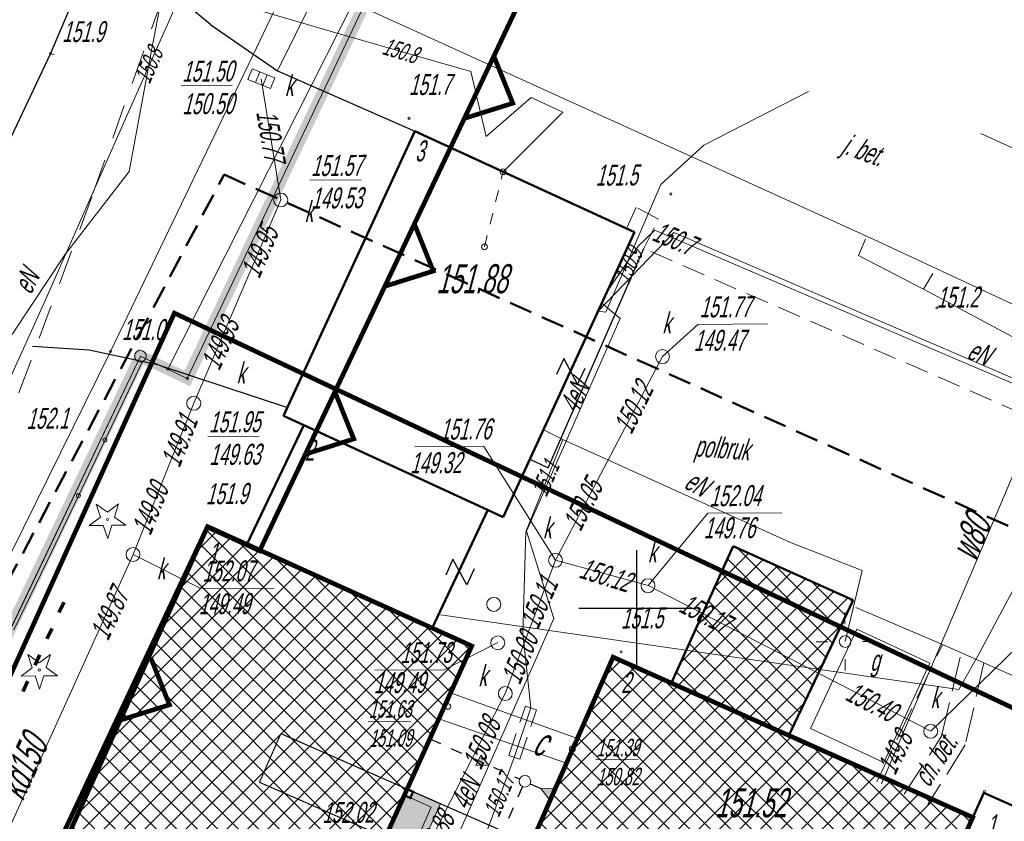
# Model space of a CAD drawing. Header units: metres. Extents: x 7519119 to 7519315, y 5970991 to 5971152.
# Tile 5 of 8: x 7519173 to 7519216, y 5971091 to 5971125. Entities that reach past the tile are written whole.
import ezdxf
from ezdxf.enums import TextEntityAlignment as Align

# ---------------------------------------------------------------- set-up
doc = ezdxf.new("R2010")
doc.units = ezdxf.units.M
doc.header["$MEASUREMENT"] = 0
for name, pattern in [('1', [0]), ('1_EGBU_A', [0]), ('2', [1.5, 1, -0.5]), ('3', [1, 0.5, -0.5]), ('4', [2.5, 1.5, -1]), ('BGT', [0]), ('DUL', [1, 0.5, -0.5]), ('KOC', [2, 1.5, -0.5]), ('KOU', [1.5, 1, -0.5]), ('UBE', [1.5, 1, -0.5])]:
    doc.linetypes.add(name, pattern=pattern)
doc.layers.get('0').update_dxf_attribs({"color": 250, "linetype": 'CONTINUOUS', "lineweight": 100})
for name, color, linetype, lineweight in [('A-granica działki', 1, 'CONTINUOUS', 0), ('A_BUDYNEK', 7, 'CONTINUOUS', 0), ('A_KRAWEZNIK', 9, 'CONTINUOUS', 0), ('A_OPIS', 130, 'CONTINUOUS', 0), ('Dzialki', 51, '1', 18), ('EBPPP_T_0', 255, 'CONTINUOUS', 25), ('EBUOA_T_7', 30, 'CONTINUOUS', 0), ('EBUPP_L_4', 30, '1', 18), ('EBUTN_T_1', 1, 'CONTINUOUS', 0), ('EDTTS_T_0', 7, 'CONTINUOUS', 25), ('EDZPD_L_0', 230, '1', 18), ('EGBB_L_0', 34, '1_EGBU_A', 50), ('EGBB_L_1', 255, '1_EGBU_A', 50), ('ESPPP_L_4', 7, '3', 35), ('K-kanalizacja sanitarna', 42, 'CONTINUOUS', 50), ('LINIOWE_L_0', 7, '2', 50), ('Punkty', 1, 'CONTINUOUS', 18), ('SDROK_T_0', 255, 'CONTINUOUS', 18), ('SDROK_T_1', 255, 'CONTINUOUS', 18), ('SDRPK_L_0', 7, '1', 25), ('SDRPK_L_1', 255, '4', 18), ('SDRPK_L_2', 255, '4', 18), ('SDRPK_L_3', 7, '1', 25), ('SIATKA_L_0', 7, '1', 25), ('SZOPO_L_0', 255, 'BGT', 25), ('SZZPZ_T_0', 3, 'CONTINUOUS', 18), ('UCCOA_T_0', 6, 'CONTINUOUS', 18), ('UCCOO_T_0', 6, 'CONTINUOUS', 25), ('UCCPA_T_1', 214, 'CONTINUOUS', 18), ('UCCPOR_L_1', 6, '1', 18), ('UEEOC_T_1', 1, 'CONTINUOUS', 18), ('UEEOC_T_9', 1, 'CONTINUOUS', 18), ('UEEOCA_T_5', 135, 'CONTINUOUS', 18), ('UEEOO_T_5', 5, 'CONTINUOUS', 25), ('UEEOO_T_9', 1, 'CONTINUOUS', 25), ('UEEOOA_T_5', 1, 'CONTINUOUS', 25), ('UEEPAA_T_5', 135, 'CONTINUOUS', 18), ('UEEPAG_T_1', 1, 'CONTINUOUS', 18), ('UEEPAG_T_2', 1, 'CONTINUOUS', 18), ('UEEPAG_T_5', 7, 'CONTINUOUS', 18), ('UEEPBA_L_5', 135, '3', 18), ('UEEPOA_L_5', 1, '1', 18), ('UEEPOG_L_2', 1, '3', 18), ('UEEPON_L_4', 5, '1', 18), ('UEEPON_L_9', 1, '1', 18), ('UEEPOS_L_1', 1, '1', 18), ('UKKOA_T_0', 15, 'CONTINUOUS', 18), ('UKKOC_T_0', 15, 'CONTINUOUS', 18), ('UKKOO_T_0', 15, 'CONTINUOUS', 25), ('UKKPA_T_1', 15, 'CONTINUOUS', 18), ('UKKPA_T_5', 15, 'CONTINUOUS', 18), ('UKKPOD_L_1', 15, '1', 18), ('UTTPO_L_0', 30, '1', 18), ('UWWOC_T_0', 5, 'CONTINUOUS', 18), ('UWWOO_T_0', 5, 'CONTINUOUS', 25), ('UWWPO_L_1', 5, '1', 18), ('UXXPB_L_0', 3, '1', 18), ('WUKOS_T_1', 25, 'CONTINUOUS', 18), ('WWROH_T_4', 25, 'CONTINUOUS', 18)]:
    doc.layers.add(name, color=color, linetype=linetype, lineweight=lineweight)
doc.layers.add('A_KRESKOWANIE', color=7, linetype='CONTINUOUS', lineweight=0, true_color=0xffffff)
doc.styles.get("Standard").update_dxf_attribs({"font": 'ARIALN.TTF', "width": 0.75})
pattern_1 = [(45, (0, 0), (-0.44194173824, 0.44194173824), []), (135, (0, 0), (-0.44194173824, -0.44194173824), [])]

# ---------------------------------------------------------------- blocks, each defined once
blk = doc.blocks.new('GRO')
at = {"linetype": 'Continuous'}
blk.add_circle((0, 0), 0.045, dxfattribs=at)
blk = doc.blocks.new('GRT')
at = {"linetype": 'Continuous'}
blk.add_circle((0, 0), 0.25, dxfattribs=at)
blk = doc.blocks.new('PRH')
at = {"linetype": 'Continuous'}
for p, q in [((-0.375, 0.5), (0.375, 0.5)), ((0.375, 0.5), (-0.375, -0.5)), ((-0.375, -0.5), (0.375, -0.5))]:
    blk.add_line(p, q, dxfattribs=at)
blk = doc.blocks.new('DIG')
at = {"linetype": 'Continuous'}
for p, q in [((-0.3012, 0.09375), (-0.4937, 0.6621)), ((-0.4937, 0.6621), (-0.0039, 0.31545)), ((-0.0039, 0.31545), (0.4771, 0.67415)), ((0.4771, 0.67415), (0.2988, 0.1012)), ((-0.78225, -0.26495), (-0.3012, 0.09375)), ((0.2988, 0.1012), (0.7886, -0.24545)), ((-0.18225, -0.2575), (-0.78225, -0.26495)), ((0.01025, -0.82585), (-0.18225, -0.2575)), ((0.1886, -0.2529), (0.01025, -0.82585)), ((0.7886, -0.24545), (0.1886, -0.2529))]:
    blk.add_line(p, q, dxfattribs=at)
blk.add_circle((0, 0), 0.045, dxfattribs=at)
blk = doc.blocks.new('WSP')
at = {"linetype": 'Continuous'}
blk.add_circle((0, 0), 0.045, dxfattribs=at)
blk = doc.blocks.new('ARM')
at = {"linetype": 'Continuous'}
blk.add_circle((0, 0), 0.125, dxfattribs=at)
blk = doc.blocks.new('LAT')
at = {"linetype": 'Continuous'}
for p, q in [((0, 0.75), (0, 1.25)), ((-1.25, 0), (-0.75, 0)), ((0.75, 0), (1.25, 0)), ((0, -0.75), (0, -1.25))]:
    blk.add_line(p, q, dxfattribs=at)
blk = doc.blocks.new('SLU')
at = {"linetype": 'Continuous'}
blk.add_circle((0, 0), 0.25, dxfattribs=at)
blk = doc.blocks.new('WLZ')
at = {"linetype": 'Continuous'}
blk.add_circle((0, 0), 0.3, dxfattribs=at)
blk = doc.blocks.new('KRA')
at = {"linetype": 'Continuous'}
for p, q in [((-0.525, -0.25), (-0.525, 0.25)), ((-0.525, 0.25), (0.525, 0.25)), ((-0.175, -0.25), (-0.175, 0.25)), ((0.175, -0.25), (0.175, 0.25)), ((0.525, 0.25), (0.525, -0.25)), ((0.525, -0.25), (-0.525, -0.25))]:
    blk.add_line(p, q, dxfattribs=at)
blk = doc.blocks.new('MAPA_ZWIK')
at = {"layer": 'Dzialki'}
for p, q in [((-6.473, 50.913), (-22.343, 19.553)), ((-21.503, 19.153), (-6.473, 50.913)), ((-46.153, -27.327), (-23.523, 20.113)), ((-23.523, 20.113), (-22.343, 19.553)), ((-22.343, 19.553), (-21.503, 19.153))]:
    blk.add_line(p, q, dxfattribs=at)
at = {"layer": 'EBUPP_L_4', "linetype": '1'}
for p, q in [((5.337, 4.073), (7.327, 8.353)), ((7.327, 8.353), (10.477, 6.893)), ((10.477, 6.893), (8.497, 2.613)), ((8.497, 2.613), (5.337, 4.073))]:
    blk.add_line(p, q, dxfattribs=at)
at = {"layer": 'EDZPD_L_0', "linetype": '1'}
for p, q in [((-22.343, 19.553), (-6.473, 50.913)), ((-21.503, 19.153), (-6.473, 50.913)), ((-23.523, 20.113), (-46.153, -27.327)), ((-23.523, 20.113), (-22.343, 19.553)), ((-22.343, 19.553), (-21.503, 19.153)), ((-3.153, 7.213), (-7.763, -3.127))]:
    blk.add_line(p, q, dxfattribs=at)
at = {"layer": 'EGBB_L_0', "linetype": '1_EGBU_A'}
for p, q in [((-0.662, 6.023), (2.008, 11.933)), ((2.008, 11.933), (7.178, 9.603)), ((7.178, 9.603), (4.398, 3.753))]:
    blk.add_line(p, q, dxfattribs=at)
at = {"layer": 'EGBB_L_1', "linetype": '1_EGBU_A'}
for p, q in [((-11.708, 29.813), (-17.362, 17.542)), ((-2.246, 25.449), (-11.708, 29.813)), ((-7.9, 13.178), (-2.246, 25.449)), ((-16.489, 17.138), (-17.362, 17.542)), ((-18.934, 12.006), (-16.489, 17.138)), ((-16.489, 17.138), (-8.572, 13.493)), ((-8.565, 13.49), (-10.953, 8.398)), ((-7.9, 13.178), (-8.572, 13.493)), ((-35.547, -20.285), (-20.629, 12.774)), ((-20.629, 12.774), (-18.934, 12.006)), ((-10.953, 8.398), (-18.934, 12.006)), ((-10.953, 8.398), (-9.252, 7.634)), ((-9.252, 7.634), (-19.133, -14.264)), ((-7.713, -3.197), (-3.163, 7.153)), ((-3.163, 7.153), (-0.662, 6.023)), ((-0.662, 6.023), (4.398, 3.753)), ((4.398, 3.753), (12.327, 0.25)), ((12.797, 1.313), (12.327, 0.25)), ((14.361, 0.619), (12.797, 1.313)), ((12.327, 0.25), (7.715, -10.188))]:
    blk.add_line(p, q, dxfattribs=at)
at = {"layer": 'ESPPP_L_4', "linetype": '3', "lineweight": 70}
for p, q in [((-27.017, 9.068), (-26.705, 9.749)), ((-27.537, 7.935), (-27.225, 8.615)), ((-28.057, 6.801), (-27.745, 7.481)), ((-28.577, 5.667), (-28.265, 6.347))]:
    blk.add_line(p, q, dxfattribs=at)
at = {"layer": 'LINIOWE_L_0', "linetype": '2'}
for p, q in [((-51.124, -30.765), (-19.917, 27.938)), ((-19.917, 27.938), (42.16, 0.105))]:
    blk.add_line(p, q, dxfattribs=at)
at = {"layer": 'SDRPK_L_0', "linetype": '1', "lineweight": 20}
for p, q in [((-20.323, 38.053), (8.227, 25.073)), ((37.897, 18.153), (12.677, 29.703)), ((8.227, 25.073), (33.377, 13.333)), ((7.297, 9.293), (11.027, 7.703)), ((11.027, 7.703), (11.837, 7.343)), ((11.837, 7.343), (12.807, 6.913)), ((12.807, 6.913), (21.017, 3.253))]:
    blk.add_line(p, q, dxfattribs=at)
at = {"layer": 'SDRPK_L_0', "linetype": '1'}
for p, q in [((-27.388, 33.139), (-26.513, 35.183)), ((-38.104, 10.558), (-27.388, 33.139))]:
    blk.add_line(p, q, dxfattribs=at)
at = {"layer": 'SDRPK_L_1', "linetype": 'KOU', "lineweight": 18}
for p, q in [((-2.163, 26.523), (-2.586, 25.606)), ((-1.213, 26.013), (-2.163, 26.523)), ((-1.843, 24.753), (-1.213, 26.013)), ((21.377, 14.623), (-1.843, 24.753))]:
    blk.add_line(p, q, dxfattribs=at)
at = {"layer": 'SDRPK_L_2', "linetype": '4', "lineweight": 18}
for p, q in [((-21.707, 37.985), (-25.614, 26.974)), ((-25.614, 26.974), (-34.624, 2.804))]:
    blk.add_line(p, q, dxfattribs=at)
at = {"layer": 'SDRPK_L_2', "linetype": 'KOC', "lineweight": 18}
for p, q in [((-27.393, 33.143), (-27.233, 33.103)), ((8.197, 1.783), (11.027, 7.703)), ((10.987, 3.743), (11.837, 7.343)), ((12.807, 6.913), (12.007, 3.373)), ((9.377, 1.253), (10.987, 3.743)), ((12.007, 3.373), (10.387, 0.803))]:
    blk.add_line(p, q, dxfattribs=at)
at = {"layer": 'SDRPK_L_3', "linetype": '1'}
for p, q in [((-20.491, 34.381), (-21.94, 35.601)), ((-20.491, 34.381), (-17.617, 32.411)), ((-17.617, 32.411), (-11.708, 29.813)), ((-5.965, 15.312), (-1.843, 24.753)), ((-25.723, 20.373), (-28.164, 20.526)), ((-22.708, 19.734), (-25.723, 20.373)), ((-22.708, 19.734), (-17.194, 17.903)), ((-6.748, 15.677), (-5.965, 15.312))]:
    blk.add_line(p, q, dxfattribs=at)
at = {"layer": 'SIATKA_L_0', "linetype": '1'}
for p, q in [((-2.143, 6.763), (-2.143, 11.763)), ((-4.643, 9.263), (0.357, 9.263))]:
    blk.add_line(p, q, dxfattribs=at)
at = {"layer": 'SZOPO_L_0', "linetype": 'BGT', "lineweight": 18}
for p, q in [((-15.94, 35.801), (-17.617, 32.411)), ((-23.429, 19.889), (-25.046, 16.505)), ((-25.046, 16.505), (-26.194, 14.103)), ((-26.194, 14.103), (-27.341, 11.701)), ((-27.341, 11.701), (-28.977, 8.326))]:
    blk.add_line(p, q, dxfattribs=at)
for centre in [(-25.046, 16.505), (-26.194, 14.103)]:
    blk.add_circle(centre, 0.085, dxfattribs=at)
at = {"layer": 'UCCPOR_L_1', "linetype": '1'}
for p, q in [((-10.162, 5.616), (-4.703, 3.65)), ((-5.168, 2.591), (-10.67, 4.492))]:
    blk.add_line(p, q, dxfattribs=at)
at = {"layer": 'UEEPBA_L_5', "linetype": 'UBE', "lineweight": 18}
for p, q in [((-7.657, 2.909), (-6.943, 5.044)), ((-7.186, 2.752), (-6.461, 4.878)), ((-6.461, 4.878), (-6.943, 5.044)), ((-7.186, 2.752), (-7.657, 2.909))]:
    blk.add_line(p, q, dxfattribs=at)
at = {"layer": 'UEEPOA_L_5', "linetype": '1'}
for p, q in [((5.251, 31.513), (0.747, 29.201)), ((0.747, 29.201), (-1.111, 27.507)), ((-1.111, 27.507), (-3.482, 22.01)), ((-3.482, 22.01), (-3.812, 22.048)), ((-5.334, 16.527), (-6.167, 16.941)), ((-6.926, 12.545), (-5.334, 16.527)), ((-5.334, 16.527), (4.479, 12.096)), ((-7.045, 8.164), (-6.926, 12.545)), ((4.479, 12.096), (7.557, 10.887)), ((7.557, 10.887), (6.829, 7.822)), ((-6.702, 4.966), (-7.045, 8.164)), ((-7.427, 2.831), (-6.702, 4.966)), ((-10.273, -4.88), (-7.427, 2.831))]:
    blk.add_line(p, q, dxfattribs=at)
at = {"layer": 'UEEPOG_L_2', "linetype": '3'}
blk.add_line((-8.703, 24.824), (-7.905, 28.059), dxfattribs=at)
at = {"layer": 'UEEPON_L_4', "linetype": '1'}
for p, q in [((-20.634, 46.051), (-23.034, 33.353)), ((-23.034, 33.353), (-24.007, 28.076)), ((-24.007, 28.076), (-26.782, 24.486)), ((-26.782, 24.486), (-32.204, 16.297))]:
    blk.add_line(p, q, dxfattribs=at)
at = {"layer": 'UEEPON_L_9', "linetype": '1', "lineweight": 18}
for p, q in [((-1.363, 25.543), (-2.083, 24.853)), ((33.517, 10.603), (-1.363, 25.543)), ((-3.813, 22.053), (-0.543, 25.443)), ((-0.543, 25.443), (33.517, 10.803)), ((-2.083, 24.853), (-3.423, 22.896)), ((-2.853, 21.743), (-3.653, 22.397)), ((-6.893, 12.583), (-2.853, 21.743)), ((-5.723, 8.823), (-6.893, 12.583)), ((-14.683, -11.447), (-5.723, 8.823))]:
    blk.add_line(p, q, dxfattribs=at)
at = {"layer": 'UEEPOS_L_1', "linetype": '1'}
for p, q in [((-24.124, 30.435), (-21.662, 35.963)), ((-21.662, 35.963), (-15.349, 34.117)), ((-15.349, 34.117), (-9.286, 32.37)), ((-9.286, 32.37), (-8.636, 29.574)), ((-8.636, 29.574), (-6.688, 31.258)), ((-6.688, 31.258), (-5.323, 30.628)), ((-5.323, 30.628), (-7.905, 28.059)), ((-27.667, 22.409), (-24.124, 30.435)), ((-31.705, 13.52), (-27.667, 22.409))]:
    blk.add_line(p, q, dxfattribs=at)
at = {"layer": 'UKKOA_T_0', "linetype": 'Continuous'}
for p, q in [((-1.038, 20.097), (0.485, 21.483)), ((0.485, 21.483), (3.481, 21.504)), ((-11.698, 16.21), (-8.734, 16.231)), ((-5.647, 11.324), (-8.734, 16.231)), ((-1.659, 10.232), (0.911, 13.348)), ((0.911, 13.348), (4.103, 13.37)), ((-23.84, 11.575), (-20.923, 10.105)), ((-20.923, 10.105), (-17.764, 10.128)), ((-8.13, 7.789), (-10.44, 6.605)), ((10.517, 3.958), (14.273, 7.605)), ((-13.437, 6.584), (-10.44, 6.605))]:
    blk.add_line(p, q, dxfattribs=at)
at = {"layer": 'UKKPOD_L_1', "linetype": '1'}
for p, q in [((-18.315, 32.066), (-17.478, 26.842)), ((-21.226, 18.084), (-17.478, 26.842)), ((-1.038, 20.097), (-5.647, 11.324)), ((-23.84, 11.575), (-21.226, 18.084)), ((-31.609, -5.601), (-23.84, 11.575)), ((-5.647, 11.324), (-7.806, 5.588)), ((-5.647, 11.324), (-1.659, 10.232)), ((-1.659, 10.232), (10.517, 3.958)), ((-7.806, 5.588), (-11.831, -2.321))]:
    blk.add_line(p, q, dxfattribs=at)
at = {"layer": 'UTTPO_L_0', "linetype": '1'}
for p, q in [((-10.913, 49.533), (-18.523, 33.393)), ((-18.523, 33.393), (-24.813, 20.313)), ((-24.813, 20.313), (-32.843, 4.063))]:
    blk.add_line(p, q, dxfattribs=at)
at = {"layer": 'UWWPO_L_1', "linetype": '1'}
blk.add_line((8.403, 1.693), (14.305, 15.575), dxfattribs=at)
at = {"layer": 'UXXPB_L_0', "linetype": '1'}
for p, q in [((7.412, 24.457), (7.707, 25.16)), ((10.202, 23.007), (7.412, 24.457)), ((10.202, 23.007), (10.607, 23.67)), ((18.675, 18.457), (10.202, 23.007)), ((12.603, 7.303), (14.597, 11.037)), ((-10.601, 8.979), (11.734, 5.756)), ((11.734, 5.756), (12.603, 7.303))]:
    blk.add_line(p, q, dxfattribs=at)
at = {"layer": 'EDTTS_T_0'}
for p, rotation in [((-4.994, 19.459), 245.1729770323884), ((-9.763, 10.819), 245.5927126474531)]:
    blk.add_blockref('PRH', p, dxfattribs=dict(at, rotation=rotation))
at = {"layer": 'Punkty'}
for name, p in [('GRT', (-23.523, 20.113)), ('GRO', (-22.343, 19.553)), ('GRO', (-21.503, 19.153))]:
    blk.add_blockref(name, p, dxfattribs=at)
at = {"layer": 'SZZPZ_T_0'}
for p in [(-24.94, 13.084), (-27.876, 6.598)]:
    blk.add_blockref('DIG', p, dxfattribs=at)
at = {"layer": 'UCCPA_T_1', "rotation": 90.40508417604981}
for p in [(-10.283, 5.031), (-4.919, 3.198)]:
    blk.add_blockref('ARM', p, dxfattribs=at)
at = {"layer": 'UEEPAA_T_5', "rotation": 0.4052660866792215}
for name in ['LAT', 'SLU']:
    blk.add_blockref(name, (6.829, 7.822), dxfattribs=at)
at = {"layer": 'UEEPAG_T_1', "rotation": 292.9751555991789}
blk.add_blockref('ARM', (-7.905, 28.059), dxfattribs=at)
at = {"layer": 'UEEPAG_T_2', "rotation": 313.2852387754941}
blk.add_blockref('ARM', (-8.703, 24.824), dxfattribs=at)
at = {"layer": 'UEEPAG_T_5', "rotation": 223.4350940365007}
blk.add_blockref('ARM', (-8.703, 24.824), dxfattribs=at)
at = {"layer": 'UKKPA_T_1'}
for name, p, rotation in [('KRA', (-18.315, 32.066), 338.0852919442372), ('WLZ', (-17.478, 26.842), 90.40508417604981), ('WLZ', (-1.038, 20.097), 90.40508417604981), ('WLZ', (-21.226, 18.084), 90.40508417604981), ('WLZ', (-23.84, 11.575), 90.40508417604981), ('WLZ', (-5.647, 11.324), 90.40508417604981), ('WLZ', (-1.659, 10.232), 90.40508417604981), ('WLZ', (-7.806, 5.588), 90.40508417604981), ('WLZ', (10.517, 3.958), 90.40508417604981)]:
    blk.add_blockref(name, p, dxfattribs=dict(at, rotation=rotation))
at = {"layer": 'UKKPA_T_5', "rotation": 90.40508417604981}
for p in [(-8.304, 9.425), (-8.132, 7.766)]:
    blk.add_blockref('WLZ', p, dxfattribs=at)
at = {"layer": 'WUKOS_T_1'}
for p in [(-27.393, 33.143), (-11.952, 30.361), (-0.678, 27.101), (10.778, 22.201), (-24.813, 20.313), (-20.698, 12.738), (-2.819, 7.384), (12.825, 1.364)]:
    blk.add_blockref('WSP', p, dxfattribs=at)
at = {"layer": 'EBPPP_T_0', "oblique": 15, "width": 0.7}
for s, p in [('151.88', (-9.249, 23.452)), ('151.52', (2.761, 0.883))]:
    blk.add_text(s, height=1.25, dxfattribs=at).set_placement(p, align=Align.MIDDLE)
at = {"layer": 'EBUOA_T_7', "oblique": 15, "width": 0.7}
blk.add_text('g', height=0.9, dxfattribs=at).set_placement((7.909, 7.463), align=Align.TOP_LEFT)
at = {"layer": 'EBUTN_T_1', "oblique": 15, "width": 0.7}
for s, p in [('3', (-11.495, 28.957)), ('2', (-16.248, 16.067)), ('1', (-20.404, 11.631)), ('2', (-2.622, 6.061)), ('1', (13.117, -0.073))]:
    blk.add_text(s, height=0.9, dxfattribs=at).set_placement(p, align=Align.MIDDLE)
at = {"layer": 'SDROK_T_0', "oblique": 15, "width": 0.7}
for s, rotation, p in [('j. bet.', 340.1094, (7.576, 28.89)), ('polbruk', 355.8653, (1.518, 16.054))]:
    blk.add_text(s, height=0.9, rotation=rotation, dxfattribs=at).set_placement(p, align=Align.MIDDLE)
at = {"layer": 'SDROK_T_1', "oblique": 15, "width": 0.7}
blk.add_text('ch. bet.', height=0.9, rotation=57.0508, dxfattribs=at).set_placement((10.442, 1.5))
at = {"layer": 'UCCOA_T_0', "oblique": 15, "width": 0.7}
for s, p in [('%%U151.63', (-13.68, 4.537)), ('%%U151.39', (-3.887, 2.876))]:
    blk.add_text(s, height=0.75, rotation=0.4053, dxfattribs=at).set_placement(p)
for s, p in [('151.09', (-13.676, 4.037)), ('150.82', (-3.883, 2.376))]:
    blk.add_text(s, height=0.75, rotation=0.4053, dxfattribs=at).set_placement(p, align=Align.TOP_LEFT)
at = {"layer": 'UCCOO_T_0', "oblique": 15, "width": 0.7}
blk.add_text('c', height=1.25, rotation=343.4853, dxfattribs=at).set_placement((-6.272, 3.519), align=Align.MIDDLE)
at = {"layer": 'UEEOC_T_1', "oblique": 15, "width": 0.7}
blk.add_text('150.8', height=0.75, rotation=343.3053, dxfattribs=at).set_placement((-12.323, 33.279), align=Align.MIDDLE)
blk.add_text('150.8', height=0.75, rotation=66.1951, dxfattribs=at).set_placement((-23.474, 31.95), align=Align.MIDDLE_LEFT)
at = {"layer": 'UEEOC_T_9', "oblique": 15, "width": 0.7}
blk.add_text('150.7', height=0.9, rotation=336.9514, dxfattribs=at).set_placement((-1.363, 25.543), align=Align.MIDDLE_LEFT)
at = {"layer": 'UEEOCA_T_5', "oblique": 15, "width": 0.7}
for s, rotation, p in [('150.9', 65.2951, (-2.516, 24.027)), ('151.1', 67.0951, (-6.082, 14.841)), ('150.17', 67.005, (-8.075, 1.206))]:
    blk.add_text(s, height=0.75, rotation=rotation, dxfattribs=at).set_placement(p, align=Align.MIDDLE)
at = {"layer": 'UEEOO_T_5', "oblique": 15, "width": 0.7}
blk.add_text('eN', height=0.9, rotation=63.9451, dxfattribs=at).set_placement((-28.239, 22.725))
at = {"layer": 'UEEOO_T_9', "oblique": 15, "width": 0.7}
for s, rotation, p in [('eN', 338.501, (12.449, 19.858)), ('4eN', 63.9198, (-4.419, 18.192)), ('4eN', 65.6192, (-9.131, 1.114))]:
    blk.add_text(s, height=0.9, rotation=rotation, dxfattribs=at).set_placement(p, align=Align.CENTER)
at = {"layer": 'UEEOOA_T_5', "oblique": 15, "width": 0.7}
blk.add_text('eN', height=0.9, rotation=331.7853, dxfattribs=at).set_placement((0.45, 14.637), align=Align.MIDDLE)
at = {"layer": 'UKKOA_T_0', "oblique": 15, "width": 0.7}
for s, rotation, p in [('%%U151.50', 0.4053, (-21.724, 31.932)), ('k', 0.4053, (-17.299, 31.323)), ('%%U151.57', 0.4053, (-16.175, 27.871)), ('k', 0.4053, (-16.451, 25.889)), ('151.77', 0.405, (0.563, 21.784)), ('k', 0.4053, (-1.045, 21.097)), ('k', 0.4053, (-19.382, 18.938)), ('%%U151.95', 0.4053, (-20.567, 16.829)), ('152.04', 0.405, (0.99, 13.648)), ('k', 0.4053, (-6.184, 12.27)), ('k', 0.4053, (-1.666, 11.232)), ('k', 0.4053, (-22.813, 10.503)), ('152.07', 0.405, (-20.845, 10.406)), ('k', 0.4053, (-8.969, 5.9)), ('k', 0.4053, (10.51, 4.958))]:
    blk.add_text(s, height=0.9, rotation=rotation, dxfattribs=at).set_placement(p)
for s, p in [('150.50', (-21.72, 31.432)), ('149.53', (-16.171, 27.371)), ('149.47', (0.307, 21.243)), ('149.63', (-20.564, 16.329)), ('149.32', (-11.913, 15.964)), ('149.76', (0.734, 13.165)), ('149.49', (-21.015, 9.894)), ('149.49', (-13.473, 6.498))]:
    blk.add_text(s, height=0.9, rotation=0.4053, dxfattribs=at).set_placement(p, align=Align.TOP_LEFT)
for s, p in [('151.76', (-8.414, 16.533)), ('151.73', (-10.121, 6.907)), ('152.02', (-13.477, 0.023))]:
    blk.add_text(s, height=0.9, rotation=0.405, dxfattribs=at).set_placement(p, align=Align.RIGHT)
at = {"layer": 'UKKOC_T_0', "oblique": 15, "width": 0.7}
for s, rotation, p in [('150.77', 279.8551, (-17.907, 29.609)), ('149.95', 67.1851, (-18.392, 24.605)), ('149.93', 66.2851, (-20.094, 20.643)), ('150.12', 63.6751, (-2.293, 17.888)), ('149.91', 68.4451, (-21.855, 16.46)), ('149.90', 68.4451, (-23.104, 13.541)), ('150.05', 63.1351, (-4.474, 13.712)), ('150.12', 342.6753, (-3.492, 10.689)), ('150.11', 65.9251, (-6.364, 9.489)), ('149.87', 65.1151, (-24.862, 9.008)), ('150.17', 332.5953, (0.8, 9.029)), ('150.00', 68.0851, (-7.187, 7.113)), ('150.40', 332.7753, (7.968, 5.23)), ('150.08', 66.2851, (-8.831, 3.441)), ('149.88', 61.7851, (-10.863, -0.594))]:
    blk.add_text(s, height=0.9, rotation=rotation, dxfattribs=at).set_placement(p, align=Align.MIDDLE)
at = {"layer": 'UKKOO_T_0', "oblique": 15, "width": 0.7}
blk.add_text('kd150', height=1.25, rotation=65.8351, dxfattribs=at).set_placement((-28.616, 2.421), align=Align.MIDDLE)
at = {"layer": 'UWWOC_T_0', "oblique": 15, "width": 0.7}
blk.add_text('149.8', height=0.9, rotation=63.9451, dxfattribs=at).set_placement((8.973, 3.037), align=Align.MIDDLE)
at = {"layer": 'UWWOO_T_0', "oblique": 15, "width": 0.7}
blk.add_text('w80', height=1.25, rotation=66.83, dxfattribs=at).set_placement((12.806, 12.05), align=Align.CENTER)
at = {"layer": 'WWROH_T_4', "oblique": 15, "width": 0.7}
for s, p in [('151.9', (-26.893, 33.643)), ('151.0', (-24.313, 20.813))]:
    blk.add_text(s, height=0.9, dxfattribs=at).set_placement(p)
for s, p in [('151.7', (-11.959, 31.361)), ('151.5', (-3.911, 27.458)), ('151.2', (10.778, 22.201)), ('152.1', (-28.429, 16.983)), ('151.9', (-20.705, 13.738)), ('151.5', (-2.826, 8.384))]:
    blk.add_text(s, height=0.9, rotation=0.4053, dxfattribs=at).set_placement(p)
blk = doc.blocks.new('ROZBUDOWA')
at = {"layer": 'A_KRESKOWANIE', "linetype": 'Continuous', "true_color": 0x999999}
h = blk.add_hatch(color=253, dxfattribs=at)
h.dxf.hatch_style = 1
h.paths.add_polyline_path([(-0.29, 5.443), (-0.29, 5.663), (-1.98, 5.663), (-1.98, 4.463), (-0.29, 4.463)])
h = blk.add_hatch(color=253, dxfattribs=at)
h.dxf.hatch_style = 1
h.paths.add_polyline_path([(-1.98, 5.443), (-2.28, 5.443), (-2.28, 4.163), (0.01, 4.163), (0.01, 5.443), (-0.29, 5.443), (-0.29, 4.463), (-1.98, 4.463)])
at = {"layer": 'A_BUDYNEK', "const_width": 0.1}
for points in [[(-2.27, 5.663), (-2.27, 5.443), (-1.98, 5.443), (-1.98, 5.663)], [(-0.29, 5.663), (-0.29, 5.443), (0, 5.443), (0, 5.663)], [(-2.27, -0.022), (-2.27, 0.223), (-1.98, 0.223), (-1.98, -0.019)], [(-0.29, -0.003), (-0.29, 0.223), (0, 0.223), (0, 0)]]:
    blk.add_lwpolyline(points, dxfattribs=at)
at = {"layer": 'A_KRAWEZNIK'}
for points in [[(0.01, 5.443), (0.01, 4.163), (-2.28, 4.163), (-2.28, 5.663)], [(-0.29, 5.443), (-0.29, 4.463), (-1.98, 4.463), (-1.98, 5.663)], [(-1.98, 5.663), (-0.29, 5.663)]]:
    blk.add_lwpolyline(points, dxfattribs=at)
blk = doc.blocks.new('szczałka')
at = {"linetype": 'Continuous', "lineweight": 0}
h = blk.add_hatch(color=256, dxfattribs=at)
h.dxf.hatch_style = 1
h.paths.add_polyline_path([(7519218.197, 5971079.398), (7519219.197, 5971079.398), (7519218.697, 5971078.398)])
for p, q in [((7519219.197, 5971079.398), (7519218.197, 5971079.398)), ((7519218.697, 5971078.398), (7519218.197, 5971079.398)), ((7519219.197, 5971079.398), (7519218.697, 5971078.398))]:
    blk.add_line(p, q, dxfattribs=at)

msp = doc.modelspace()

# ---------------------------------------------------------------- hatches: boundary and pattern name
at = {"layer": 'A_BUDYNEK'}
h = msp.add_hatch(dxfattribs=at)
h.set_pattern_fill('ANSI37', color=256, scale=5)
h.set_pattern_definition(pattern_1)
h.paths.add_polyline_path([(7519181.514, 5971103.511), (7519166.597, 5971070.453), (7519177.974, 5971065.313), (7519183.527, 5971062.665), (7519188.547, 5971073.975), (7519183.01, 5971076.474), (7519192.892, 5971098.371)])
h = msp.add_hatch(dxfattribs=at)
h.set_pattern_fill('ANSI37', color=256, scale=5)
h.set_pattern_definition(pattern_1)
edge = h.paths.add_edge_path()
edge.add_line((7519204.152, 5971102.671), (7519201.497, 5971096.754))
edge.add_line((7519201.497, 5971096.754), (7519206.553, 5971094.515))
edge.add_line((7519206.553, 5971094.515), (7519209.322, 5971100.341))
edge.add_line((7519209.322, 5971100.341), (7519204.148, 5971102.662))
h = msp.add_hatch(dxfattribs=at)
h.set_pattern_fill('ANSI37', color=256, scale=5)
h.set_pattern_definition(pattern_1)
h.paths.add_polyline_path([(7519198.98, 5971097.89), (7519194.43, 5971087.54), (7519209.858, 5971080.55), (7519214.47, 5971090.987)])

# ---------------------------------------------------------------- linework, layer by layer
at = {"layer": 'A-granica działki', "linetype": 'Continuous', "const_width": 0.5}
msp.add_lwpolyline([(7519195.67, 5971141.65), (7519180.64, 5971109.89), (7519178.62, 5971110.85), (7519155.99, 5971063.41), (7519159.25, 5971061.89), (7519150.36, 5971036.99)], dxfattribs=at)
at = {"layer": 'A_BUDYNEK', "const_width": 0.2}
for points in [[(7519181.514, 5971103.511), (7519166.597, 5971070.453), (7519177.974, 5971065.313), (7519183.527, 5971062.665), (7519188.547, 5971073.975), (7519183.01, 5971076.474), (7519192.892, 5971098.371)], [(7519198.98, 5971097.89), (7519194.43, 5971087.54), (7519209.858, 5971080.55), (7519214.47, 5971090.987)]]:
    msp.add_lwpolyline(points, close=True, dxfattribs=at)
at = {"layer": 'A_BUDYNEK', "linetype": 'DUL', "ltscale": 2, "const_width": 0.05}
for points in [[(7519189.246, 5971090.094), (7519183.749, 5971092.499), (7519184.671, 5971094.596)], [(7519190.164, 5971092.181), (7519184.671, 5971094.596)], [(7519190.164, 5971092.181), (7519195.347, 5971089.902)]]:
    msp.add_lwpolyline(points, dxfattribs=at)
at = {"layer": 'A_OPIS', "linetype": 'Continuous', "const_width": 0.2}
for points in [[(7519201.093, 5971139.083), (7519183.756, 5971102.473), (7519181.504, 5971103.489), (7519164.012, 5971066.29), (7519166.738, 5971065.019), (7519156.011, 5971034.973)], [(7519193.845, 5971123.776), (7519194.659, 5971121.747), (7519192.573, 5971121.091)], [(7519190.421, 5971116.546), (7519191.235, 5971114.517), (7519189.149, 5971113.861)], [(7519186.997, 5971109.316), (7519187.811, 5971107.287), (7519185.725, 5971106.631)], [(7519179.063, 5971097.868), (7519179.872, 5971095.837), (7519177.785, 5971095.186)]]:
    msp.add_lwpolyline(points, dxfattribs=at)
at = {"layer": 'A_OPIS', "color": 164, "linetype": 'DUL', "ltscale": 3, "true_color": 0x1025b2, "const_width": 0.2}
msp.add_lwpolyline([(7519200.209, 5971046.489), (7519221.017, 5971093.431), (7519180.084, 5971112.708), (7519158.617, 5971065.279)], close=True, dxfattribs=at)
at = {"layer": 'K-kanalizacja sanitarna', "linetype": 'DUL', "lineweight": 30}
for p, q in [((7519191.083, 5971094.367), (7519194.955, 5971092.643)), ((7519195.412, 5971092.439), (7519196.392, 5971092.003)), ((7519195.082, 5971092.312), (7519193.24, 5971088.174))]:
    msp.add_line(p, q, dxfattribs=at)
at = {"layer": 'K-kanalizacja sanitarna', "lineweight": 0}
msp.add_circle((7519195.183, 5971092.541), 0.25, dxfattribs=at)

# ---------------------------------------------------------------- block references
at = {"linetype": 'Continuous', "rotation": 66.2690598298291}
msp.add_blockref('ROZBUDOWA', (7519195.347, 5971089.902), dxfattribs=at)
at = {"layer": 'A_BUDYNEK'}
msp.add_blockref('MAPA_ZWIK', (7519202.143, 5971090.737), dxfattribs=at)
at = {"layer": 'K-kanalizacja sanitarna', "lineweight": 60, "xscale": 0.5, "yscale": 0.5, "zscale": 0.5, "rotation": 64.88611933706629}
msp.add_blockref('szczałka', (8626848.999, 1299775.827), dxfattribs=at)
at = {"layer": 'K-kanalizacja sanitarna', "linetype": 'DUL', "lineweight": 30, "xscale": 0.5, "yscale": 0.5, "zscale": 0.5, "rotation": 244.8861193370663}
msp.add_blockref('szczałka', (6411540.489, 10642409.636), dxfattribs=at)

doc.saveas('drawing.dxf')
